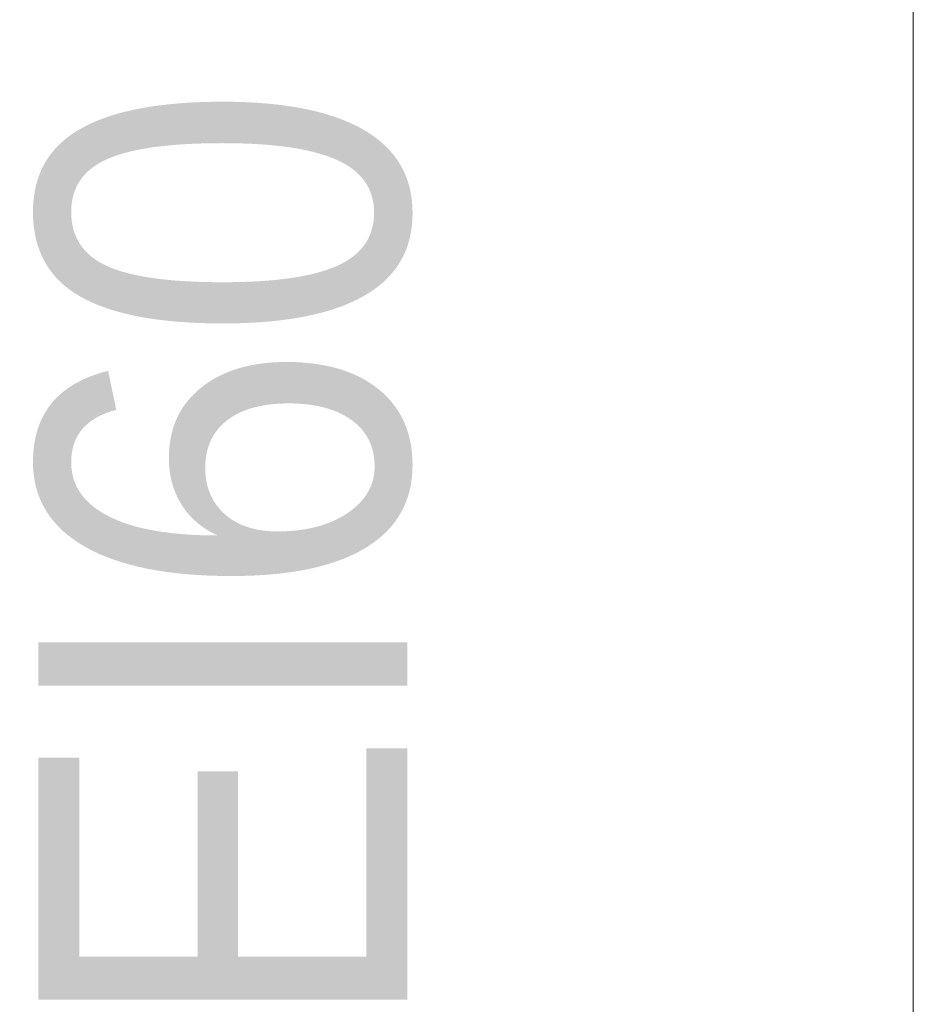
# Model space of a CAD drawing. Header units: centimetres. Extents: x -1631 to 21770, y -8842 to 3590.
# Tile 48 of 142: x 443 to 486, y 1036 to 1084. Entities that reach past the tile are written whole.
import ezdxf

# ---------------------------------------------------------------- set-up
doc = ezdxf.new("R2010")
doc.units = ezdxf.units.CM
doc.linetypes.add('Dash', pattern=[60, 30, -30])
for name, color, linetype, lineweight in [('A-DOOR', 31, 'Continuous', 13), ('A-DOOR-HDLN', 31, 'Dash', 9), ('G-ANNO-TEXT', 231, 'Continuous', 13)]:
    doc.layers.add(name, color=color, linetype=linetype, lineweight=lineweight)
doc.styles.add('Arial', font='arial.ttf', dxfattribs={"width": 0.9, "height": 18})

# ---------------------------------------------------------------- blocks, each defined once
blk = doc.blocks.new('Schueco_FWS_ADS-75-SimplySmart_inw_Family-02 - FWS SI insert unit 90-2368450-6_piętro IV __13_80 m_ - stan projektowany')
at = {"layer": 'A-DOOR'}
blk.add_line((-72.3, -7.6), (-72.3, -101.55), dxfattribs=at)
at = {"layer": 'A-DOOR-HDLN'}
blk.add_arc((-72.3, -7.6), 93.95, 270, 0, dxfattribs=at)

msp = doc.modelspace()

# ---------------------------------------------------------------- block references
at = {"layer": 'A-DOOR', "rotation": 180}
msp.add_blockref('Schueco_FWS_ADS-75-SimplySmart_inw_Family-02 - FWS SI insert unit 90-2368450-6_piętro IV __13_80 m_ - stan projektowany', (413.877, 1013.376), dxfattribs=at)

# ---------------------------------------------------------------- texts
at = {"layer": 'G-ANNO-TEXT', "color": 1, "insert": (443.483, 1034.753), "char_height": 18, "width": 46.2681, "attachment_point": 1, "rotation": 90, "line_spacing_factor": 0.936439, "style": 'Arial'}
msp.add_mtext('\\pxt6.35,12.7,19.05,25.4,31.75,38.1,44.45,50.8,57.15,63.5,69.85,76.2,82.55,88.9,95.25,101.6,107.95,114.3,120.65,127,133.35,139.7,146.05,152.4,158.75,165.1,171.45,177.8,184.15,190.5,196.85,203.2;{EI60}', dxfattribs=at)

doc.saveas('drawing.dxf')
